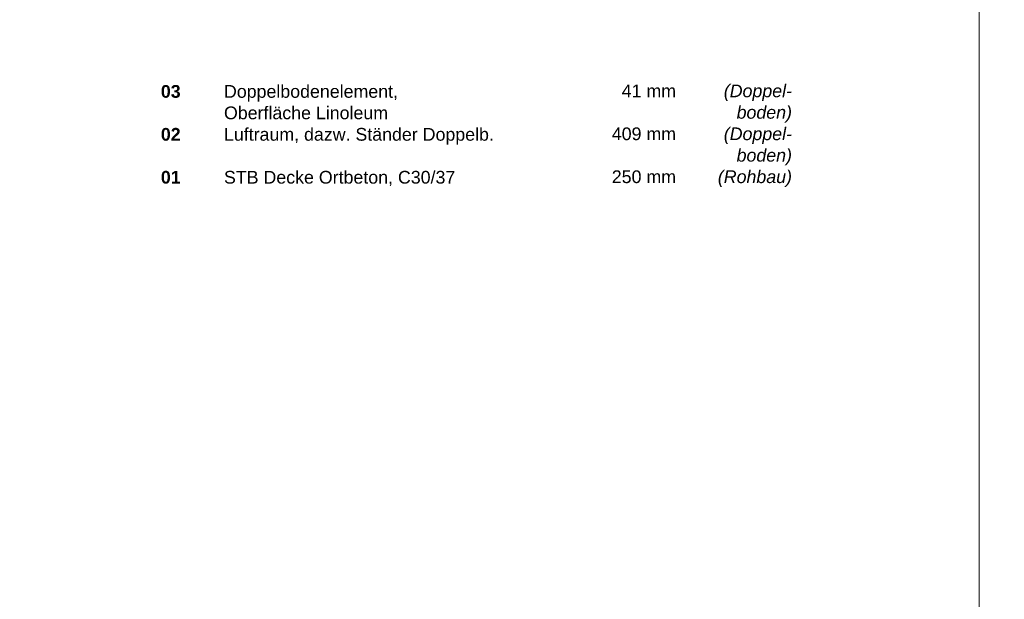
# Model space of a CAD drawing. Header units: metres. Extents: x 0.4 to 30.1, y -10.7 to 8.6.
# Tile 248 of 256: x 16.1 to 18, y 4.3 to 5.4. Entities that reach past the tile are written whole.
import ezdxf

# ---------------------------------------------------------------- set-up
doc = ezdxf.new("R2010")
doc.units = ezdxf.units.M
doc.layers.add('_Bodenaufbauten 20230510 (2D)', color=7, linetype='Continuous', lineweight=9)
doc.layers.add('Keine', color=7, linetype='Continuous', lineweight=9)
doc.styles.add('Arial', font='arial.ttf')
doc.styles.add('Arial (bold)', font='arialbd.ttf')
doc.styles.add('Arial (italic)', font='ariali.ttf')

# ---------------------------------------------------------------- blocks, each defined once
blk = doc.blocks.new('Bodenaufbauten 20230510 (2D)')
at = {"layer": 'Keine', "color": 255, "flags": 128}
for points in [[(16, 6.6), (18, 6.6), (18, 4.2), (16, 4.2)], [(18, 6.6), (20, 6.6), (20, 4.2), (18, 4.2)]]:
    blk.add_lwpolyline(points, close=True, dxfattribs=at)
at = {"layer": 'Keine', "color": 7, "insert": (16.3794, 5.30632), "char_height": 0.0252181, "attachment_point": 1, "line_spacing_factor": 1.011258, "style": 'Arial (bold)'}
blk.add_mtext('\\pxt4.957;03{\\fArial|b0|i0|c0|p0; }^I{\\fArial|b0|i0|c0|p0;Doppelbodenelement, \\P^IOberfläche Linoleum\\P}02^I{\\fArial|b0|i0|c0|p0;Luftraum, dazw. Ständer Doppelb.\\P\\P}01{\\fArial|b0|i0|c0|p0; ^ISTB Decke Ortbeton, C30/37}', dxfattribs=at)
at = {"layer": 'Keine', "color": 7, "transparency": 33554687, "char_height": 0.025218, "width": 0.1510902, "attachment_point": 3, "line_spacing_factor": 1.011258}
for s, insert, style in [(' 41 mm\\P\\P409 mm\\P\\P250 mm', (17.39978, 5.30738), 'Arial'), ('(Doppel-\\Pboden)\\P(Doppel-\\Pboden)\\P(Rohbau)', (17.6294, 5.30738), 'Arial (italic)')]:
    blk.add_mtext(s, dxfattribs=dict(at, insert=insert, style=style))

msp = doc.modelspace()

# ---------------------------------------------------------------- block references
at = {"layer": '_Bodenaufbauten 20230510 (2D)'}
msp.add_blockref('Bodenaufbauten 20230510 (2D)', (0, 0), dxfattribs=at)

doc.saveas('drawing.dxf')
